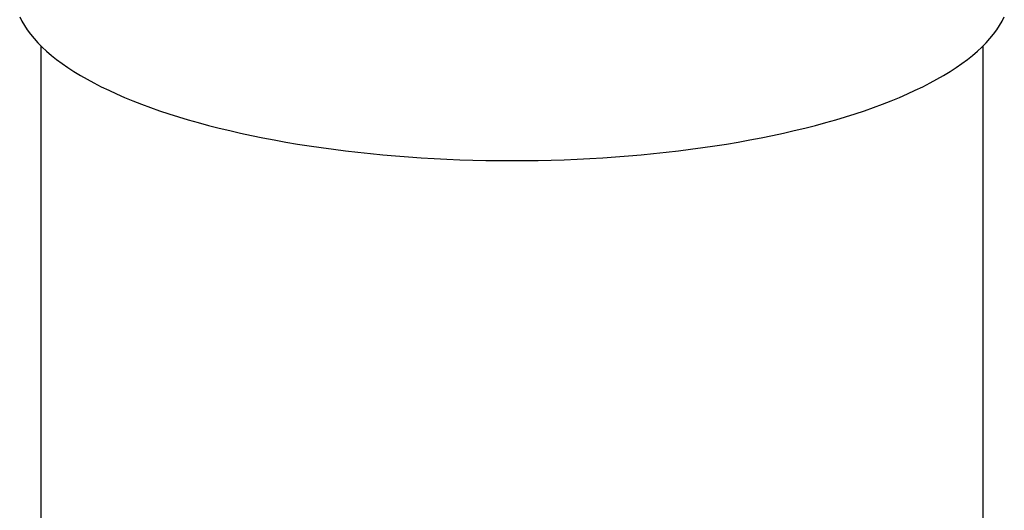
# Model space of a CAD drawing. Header units: millimetres. Extents: x 8 to 887, y 12 to 525.
# Tile 19 of 35: x 430 to 487, y 462 to 491. Entities that reach past the tile are written whole.
import ezdxf

# ---------------------------------------------------------------- set-up
doc = ezdxf.new("R2010")
doc.units = ezdxf.units.MM

msp = doc.modelspace()

# ---------------------------------------------------------------- linework, layer by layer
at = {"color": 7, "linetype": 'Continuous', "lineweight": 30}
for p, q in [((431, 489.578), (431, 461.074)), ((486, 461.074), (486, 489.578))]:
    msp.add_line(p, q, dxfattribs=at)
at = {"color": 7, "linetype": 'Continuous', "lineweight": 30, "flags": 128}
for points in [[(429.758, 491.276), (429.887, 491.019), (430.036, 490.764), (430.204, 490.51), (430.392, 490.257), (430.598, 490.006), (430.824, 489.758), (431.069, 489.511), (431.333, 489.266), (431.615, 489.024), (431.916, 488.785), (432.235, 488.548), (432.572, 488.315), (432.926, 488.084), (433.299, 487.857), (433.688, 487.633), (434.095, 487.412), (434.518, 487.196), (434.958, 486.983), (435.413, 486.774), (435.885, 486.57), (436.372, 486.369), (436.874, 486.173), (437.392, 485.982), (437.923, 485.795), (438.469, 485.614), (439.028, 485.437), (439.601, 485.265), (440.187, 485.098), (440.785, 484.937), (441.395, 484.781), (442.018, 484.631), (442.651, 484.486), (443.295, 484.347), (443.95, 484.214), (444.615, 484.086), (445.289, 483.965), (445.972, 483.85), (446.664, 483.741), (447.364, 483.638), (448.071, 483.541), (448.786, 483.451), (449.508, 483.367), (450.235, 483.29), (450.968, 483.219), (451.707, 483.155), (452.45, 483.098), (453.197, 483.047), (453.948, 483.003), (454.702, 482.965), (455.458, 482.935), (456.217, 482.911), (456.977, 482.894), (457.738, 482.884), (458.5, 482.88)], [(458.5, 482.88), (459.262, 482.884), (460.023, 482.894), (460.783, 482.911), (461.542, 482.935), (462.298, 482.965), (463.052, 483.003), (463.803, 483.047), (464.55, 483.098), (465.293, 483.155), (466.032, 483.219), (466.765, 483.29), (467.492, 483.367), (468.214, 483.451), (468.929, 483.541), (469.636, 483.638), (470.336, 483.741), (471.028, 483.85), (471.711, 483.965), (472.385, 484.086), (473.05, 484.214), (473.705, 484.347), (474.349, 484.486), (474.982, 484.631), (475.605, 484.781), (476.215, 484.937), (476.813, 485.098), (477.399, 485.265), (477.972, 485.437), (478.531, 485.614), (479.077, 485.795), (479.608, 485.982), (480.126, 486.173), (480.628, 486.369), (481.115, 486.57), (481.587, 486.774), (482.042, 486.983), (482.482, 487.196), (482.905, 487.412), (483.312, 487.633), (483.701, 487.857), (484.074, 488.084), (484.428, 488.315), (484.765, 488.548), (485.084, 488.785), (485.385, 489.024), (485.667, 489.266), (485.931, 489.511), (486.176, 489.758), (486.402, 490.006), (486.608, 490.257), (486.796, 490.51), (486.964, 490.764), (487.113, 491.019), (487.242, 491.276)]]:
    msp.add_lwpolyline(points, dxfattribs=at)

doc.saveas('drawing.dxf')
